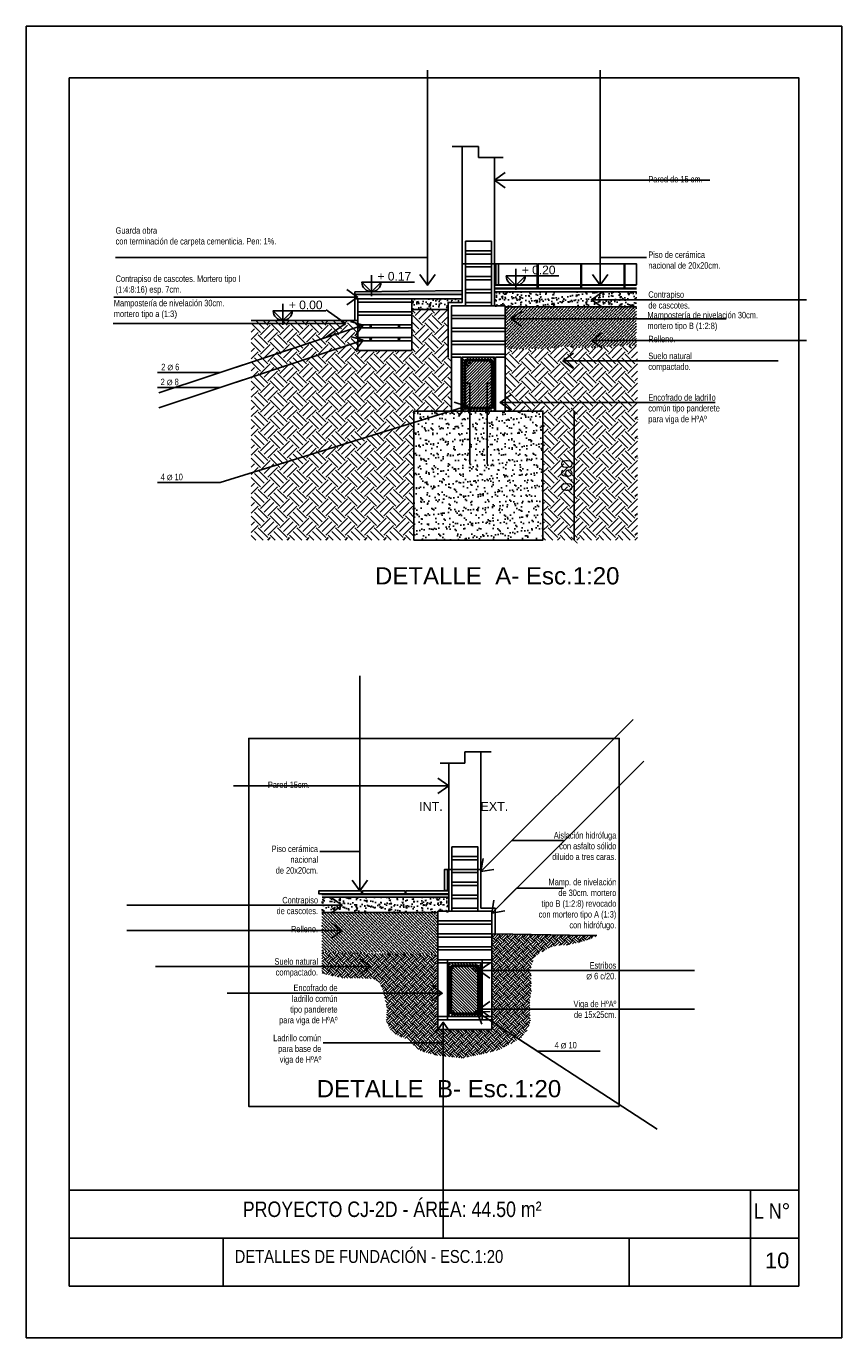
# Model space of a CAD drawing. Header units: millimetres. Extents: x 201 to 840, y 135 to 685.
# Tile 187 of 219: x 361.66 to 365.45, y 334.78 to 340.88. Entities that reach past the tile are written whole.
import ezdxf

# ---------------------------------------------------------------- set-up
doc = ezdxf.new("R2010")
doc.units = ezdxf.units.MM
for name, color, linetype in [('.COTAS', 1, 'Continuous'), ('01', 1, 'Continuous'), ('02', 2, 'Continuous'), ('03', 3, 'Continuous'), ('04', 4, 'Continuous'), ('05', 5, 'Continuous'), ('06', 5, 'Continuous'), ('07', 6, 'Continuous'), ('HACHT CONTRAPISO', 2, 'Continuous'), ('HACHT H°A°', 1, 'Continuous'), ('HACHT TERRENO', 1, 'Continuous'), ('HACHT TIERRA', 252, 'Continuous'), ('LAMINA', 6, 'Continuous'), ('LLAMADAS', 1, 'Continuous'), ('MAMPOSTERIA', 5, 'Continuous'), ('muro', 6, 'Continuous'), ('TEXTO LAMINA', 2, 'Continuous'), ('TEXTOS VARIOS', 3, 'Continuous')]:
    doc.layers.add(name, color=color, linetype=linetype)
doc.styles.add('ARIAL', font='arial.ttf', dxfattribs={"height": 0.06})
doc.styles.add('ROMANS', font='romans.shx')
doc.styles.get("Standard").update_dxf_attribs({"font": 'arial.ttf'})
doc.dimstyles.new('05', dxfattribs={"dimscale": 0, "dimtxt": 0.09, "dimasz": 0.05, "dimexe": 0, "dimexo": 0, "dimgap": 0, "dimtad": 0, "dimzin": 0, "dimdsep": 46, "dimtxsty": 'Standard', "dimblk": 'OPEN90', "dimcen": 0.25, "dimclrd": 1, "dimclre": 1, "dimclrt": 3, "dimadec": 0, "dimazin": 0, "dimtfac": 1, "dimtofl": 0, "dimtmove": 2, "dimatfit": 3, "dimldrblk": 'BOXFILLED', "dimfxl": 1, "dimtolj": 1, "dimtzin": 0, "dimarcsym": 0})
doc.dimstyles.new('COTAS5', dxfattribs={"dimscale": 0, "dimtxt": 0.05, "dimasz": 0.03, "dimexe": 0.18, "dimexo": 0.06, "dimgap": 0.01, "dimtad": 1, "dimzin": 1, "dimdsep": 46, "dimtxsty": 'ROMANS', "dimblk1": 'ARCHTICK', "dimblk2": 'ARCHTICK', "dimsah": 1, "dimcen": 0.2, "dimse1": 1, "dimse2": 1, "dimclrd": 1, "dimclre": 1, "dimclrt": 2, "dimazin": 0, "dimtfac": 3, "dimtmove": 2, "dimatfit": 3, "dimldrblk": 'ARCHTICK', "dimfxl": 1, "dimtolj": 1, "dimtzin": 0, "dimarcsym": 0})
picture_1 = doc.add_image_def('image1.jpg', size_in_pixel=(635, 198))
picture_2 = doc.add_image_def('image2.png', size_in_pixel=(322, 127))
picture_3 = doc.add_image_def('image5.jpg', size_in_pixel=(635, 198))

# ---------------------------------------------------------------- blocks, each defined once
blk = doc.blocks.new('_ARCHTICK')
at = {"color": 0, "linetype": 'ByBlock', "const_width": 0.15}
blk.add_lwpolyline([(-0.5, -0.5), (0.5, 0.5)], dxfattribs=at)
blk = doc.blocks.new('*D180')
at = {"layer": '01', "color": 1, "lineweight": -2}
blk.add_line((364.2066, 339.0858), (364.2066, 338.4858), dxfattribs=at)
at = {"layer": 'DEFPOINTS', "color": 0}
for p in [(364.0612, 339.0858), (364.0612, 338.4858), (364.2066, 338.4858)]:
    blk.add_point(p, dxfattribs=at)
at = {"layer": '01', "color": 1, "lineweight": -2, "xscale": 0.03, "yscale": 0.03, "zscale": 0.03}
for p, rotation in [((364.2066, 339.0858), 90), ((364.2066, 338.4858), 270)]:
    blk.add_blockref('_ARCHTICK', p, dxfattribs=dict(at, rotation=rotation))
at = {"layer": '01', "color": 2, "insert": (364.1716, 338.7858), "char_height": 0.05, "attachment_point": 5, "rotation": 90, "style": 'ROMANS'}
blk.add_mtext('\\A1;0.60', dxfattribs=at)

msp = doc.modelspace()

# ---------------------------------------------------------------- hatches: boundary and pattern name
at = {"layer": 'HACHT CONTRAPISO', "ltscale": 0.01}
h = msp.add_hatch(dxfattribs=at)
h.set_pattern_fill('AR-CONC', color=256, scale=0.0075, style=0)
h.set_pattern_definition([(50, (2117.44217, 1527.523885), (0.0537945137, -0.0047064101), [0.005625, -0.061875]), (355, (2117.44217, 1527.523885), (-0.01040635, 0.05641441), [0.0045, -0.0495]), (100.4514445, (2117.446654, 1527.52349), (0.0433881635, 0.0517079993), [0.0047805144, -0.0525856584]), (46.1842, (2117.44217, 1527.538885), (0.0800430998, -0.012413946), [0.0084375, -0.0928125]), (96.6356355, (2117.44884, 1527.53785), (0.070099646, 0.073058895), [0.0071707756, -0.078878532]), (351.184164, (2117.44217, 1527.538885), (0.070099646, 0.073058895), [0.00675, -0.07425]), (21, (2117.44967, 1527.535135), (0.0447680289, -0.0301964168), [0.005625, -0.061875]), (326, (2117.44967, 1527.535135), (0.0182486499, 0.0543862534), [0.0045, -0.0495]), (71.4514447, (2117.4534, 1527.53262), (0.0630166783, 0.0241898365), [0.0047805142, -0.0525856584]), (37.5, (2117.442171, 1527.523885), (0.00091198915, 0.02496703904), [0, -0.0489, 0, -0.05025, 0, -0.0496875]), (7.5, (2117.44217, 1527.523885), (0.0197302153, 0.0295808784), [0, -0.02865, 0, -0.047775, 0, -0.0189375]), (327.5, (2117.425446, 1527.523885), (0.04003668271, -0.00169161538), [0, -0.01875, 0, -0.0585, 0, -0.077625]), (317.5, (2117.417946, 1527.523885), (0.0437389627, 0.0075078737), [0, -0.024375, 0, -0.03885, 0, -0.055125])])
h.paths.add_polyline_path([(363.6202, 339.5908), (363.6862, 339.5908), (363.6862, 339.6075), (363.4512, 339.6075), (363.4512, 339.5575), (363.6202, 339.5575)])
h = msp.add_hatch(dxfattribs=at)
h.set_pattern_fill('AR-CONC', color=256, scale=0.0075, style=0)
h.set_pattern_definition([(50, (2120.460393, 1527.479754), (0.0537945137, -0.0047064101), [0.005625, -0.061875]), (355, (2120.460393, 1527.479754), (-0.01040635, 0.05641441), [0.0045, -0.0495]), (100.4514445, (2120.464876, 1527.47936), (0.0433881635, 0.0517079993), [0.0047805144, -0.0525856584]), (46.1842, (2120.46039, 1527.494754), (0.0800430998, -0.012413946), [0.0084375, -0.0928125]), (96.6356355, (2120.46706, 1527.49372), (0.070099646, 0.073058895), [0.0071707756, -0.078878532]), (351.184164, (2120.46039, 1527.494754), (0.070099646, 0.073058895), [0.00675, -0.07425]), (21, (2120.467893, 1527.491004), (0.0447680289, -0.0301964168), [0.005625, -0.061875]), (326, (2120.467893, 1527.491004), (0.0182486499, 0.0543862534), [0.0045, -0.0495]), (71.4514447, (2120.471624, 1527.48849), (0.0630166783, 0.0241898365), [0.0047805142, -0.0525856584]), (37.5, (2120.460393, 1527.479754), (0.00091198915, 0.02496703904), [0, -0.0489, 0, -0.05025, 0, -0.0496875]), (7.5, (2120.460393, 1527.479754), (0.0197302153, 0.0295808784), [0, -0.02865, 0, -0.047775, 0, -0.0189375]), (327.5, (2120.443668, 1527.479754), (0.04003668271, -0.00169161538), [0, -0.01875, 0, -0.0585, 0, -0.077625]), (317.5, (2120.43617, 1527.479754), (0.0437389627, 0.0075078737), [0, -0.024375, 0, -0.03885, 0, -0.055125])])
h.paths.add_polyline_path([(364.4956, 339.6408), (363.8362, 339.6408), (363.8362, 339.5708), (364.4956, 339.5708)])
at = {"layer": 'HACHT CONTRAPISO'}
h = msp.add_hatch(dxfattribs=at)
h.set_pattern_fill('AR-SAND', color=1, scale=0.001)
h.set_pattern_definition([(37.5, (-2166.123792, -183.177865), (-0.0016000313, 0.04894132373), [0, -0.038608, 0, -0.04318, 0, -0.041275]), (7.5, (-2166.12379, -183.177865), (0.0449523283, 0.07168251), [0, -0.020828, 0, -0.034798, 0, -0.013335]), (327.5, (-2166.155034, -183.177865), (0.079099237, 0.0001437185), [0, -0.0127, 0, -0.04572, 0, -0.05969]), (317.5, (-2166.155034, -183.177865), (0.0763556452, 0.0222929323), [0, -0.00635, 0, -0.029972, 0, -0.03429])])
edge = h.paths.add_edge_path()
edge.add_line((363.4612, 338.4858), (364.0612, 338.4858))
edge.add_line((364.0612, 338.4858), (364.0612, 339.0858))
edge.add_line((364.0612, 339.0858), (363.5233, 339.0858))
edge.add_line((363.5233, 339.0858), (363.713, 338.9184))
edge.add_arc((363.7528, 338.9285), 0.0411, 194.2377, 262.31583)
edge.add_arc((363.7476, 338.9227), 0.0349, 187.07054, 269.48299, ccw=False)
edge.add_line((363.713, 338.9184), (363.5233, 339.0858))
edge.add_line((363.5233, 339.0858), (363.4612, 339.0858))
edge.add_line((363.4612, 339.0858), (363.4612, 338.4858))
at = {"layer": 'HACHT CONTRAPISO', "ltscale": 0.01}
h = msp.add_hatch(dxfattribs=at)
h.set_pattern_fill('AR-CONC', color=256, scale=0.0075, style=0)
h.set_pattern_definition([(130, (-1393.00131, 1524.66352), (-0.0537945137, -0.0047064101), [0.005625, -0.061875]), (185, (-1393.00131, 1524.66352), (0.01040635, 0.05641441), [0.0045, -0.0495]), (79.5485555, (-1393.00579, 1524.663126), (-0.0433881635, 0.0517079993), [0.0047805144, -0.0525856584]), (133.8158, (-1393.00131, 1524.67852), (-0.0800430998, -0.012413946), [0.0084375, -0.0928125]), (83.3643645, (-1393.00798, 1524.67748), (-0.070099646, 0.073058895), [0.0071707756, -0.078878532]), (188.815836, (-1393.00131, 1524.67852), (-0.070099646, 0.073058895), [0.00675, -0.07425]), (159, (-1393.00881, 1524.67477), (-0.0447680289, -0.0301964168), [0.005625, -0.061875]), (214, (-1393.00881, 1524.67477), (-0.0182486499, 0.0543862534), [0.0045, -0.0495]), (108.5485553, (-1393.01254, 1524.67225), (-0.0630166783, 0.0241898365), [0.0047805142, -0.0525856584]), (142.5, (-1393.001308, 1524.663518), (-0.00091198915, 0.02496703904), [0, -0.0489, 0, -0.05025, 0, -0.0496875]), (172.5, (-1393.001308, 1524.663518), (-0.0197302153, 0.0295808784), [0, -0.02865, 0, -0.047775, 0, -0.0189375]), (212.5, (-1392.984583, 1524.663518), (-0.04003668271, -0.00169161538), [0, -0.01875, 0, -0.0585, 0, -0.077625]), (222.5, (-1392.977083, 1524.663518), (-0.0437389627, 0.0075078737), [0, -0.024375, 0, -0.03885, 0, -0.055125])])
h.paths.add_polyline_path([(363.034, 336.7546), (363.034, 336.8246), (363.6229, 336.8246), (363.6229, 336.7546)])
at = {"layer": 'HACHT H°A°'}
h = msp.add_hatch(dxfattribs=at)
h.set_pattern_fill('ANSI31', color=256, scale=0.003, style=0)
h.set_pattern_definition([(45, (97.858276, 58.889613), (-0.0067351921, 0.0067351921), [])])
edge = h.paths.add_edge_path()
edge.add_line((363.8196, 339.3358), (363.8156, 339.3358))
edge.add_arc((363.8176, 339.3393), 0.004, 240.60668, 299.39332)
edge = h.paths.add_edge_path()
edge.add_line((363.7073, 339.3358), (363.7034, 339.3358))
edge.add_arc((363.7053, 339.3393), 0.004, 240.60668, 299.39332)
h.paths.add_polyline_path([(363.6862, 339.0858), (363.8362, 339.0858), (363.8362, 339.3358), (363.6862, 339.3358)])
h.paths.add_polyline_path([(363.6943, 339.0858), (363.8286, 339.0858), (363.8286, 339.3358), (363.6943, 339.3358)])
h.paths.add_polyline_path([(363.7003, 339.0858), (363.8226, 339.0858), (363.8226, 339.3358), (363.7244, 339.3358), (363.7269, 339.3333), (363.7226, 339.3291), (363.7159, 339.3358), (363.7017, 339.3358), (363.7156, 339.322), (363.7113, 339.3177), (363.7003, 339.3287)])
edge = h.paths.add_edge_path()
edge.add_line((363.8121, 339.0858), (363.8211, 339.0858))
edge.add_arc((363.8166, 339.0837), 0.005, 25.01802, 154.98198)
edge = h.paths.add_edge_path()
edge.add_line((363.7018, 339.0858), (363.7109, 339.0858))
edge.add_arc((363.7063, 339.0837), 0.005, 25.01802, 154.98198)
h = msp.add_hatch(dxfattribs=at)
h.set_pattern_fill('ANSI31', color=256, scale=0.003, style=0)
h.set_pattern_definition([(135, (629.60081, 56.073376), (0.0067351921, 0.0067351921), [])])
edge = h.paths.add_edge_path()
edge.add_line((363.6395, 336.5196), (363.6435, 336.5196))
edge.add_arc((363.6415, 336.523), 0.004, 240.60668, 299.39332, ccw=False)
edge = h.paths.add_edge_path()
edge.add_line((363.7518, 336.5196), (363.7557, 336.5196))
edge.add_arc((363.7538, 336.523), 0.004, 240.60668, 299.39332, ccw=False)
h.paths.add_polyline_path([(363.7729, 336.2696), (363.6229, 336.2696), (363.6229, 336.5196), (363.7729, 336.5196)])
h.paths.add_polyline_path([(363.7648, 336.2696), (363.6305, 336.2696), (363.6305, 336.5196), (363.7648, 336.5196)])
h.paths.add_polyline_path([(363.7588, 336.2696), (363.6365, 336.2696), (363.6365, 336.5196), (363.7347, 336.5196), (363.7322, 336.5171), (363.7365, 336.5128), (363.7432, 336.5196), (363.7573, 336.5196), (363.7435, 336.5057), (363.7478, 336.5015), (363.7588, 336.5125)])
edge = h.paths.add_edge_path()
edge.add_line((363.647, 336.2696), (363.638, 336.2696))
edge.add_arc((363.6425, 336.2674), 0.005, 25.01802, 154.98198, ccw=False)
edge = h.paths.add_edge_path()
edge.add_line((363.7573, 336.2696), (363.7482, 336.2696))
edge.add_arc((363.7528, 336.2674), 0.005, 25.01802, 154.98198, ccw=False)
at = {"layer": 'HACHT TERRENO'}
h = msp.add_hatch(dxfattribs=at)
h.set_pattern_fill('EARTH', color=256, scale=0.01, angle=45, style=0)
h.set_pattern_definition([(45, (187.667454, 88.22872), (7e-18, 0.089802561), [0.0635, -0.0635]), (45, (187.650616, 88.24556), (7e-18, 0.089802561), [0.0635, -0.0635]), (45, (187.63378, 88.262395), (7e-18, 0.089802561), [0.0635, -0.0635]), (135, (187.63378, 88.27362), (-0.089802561, 7e-18), [0.0635, -0.0635]), (135, (187.650616, 88.29046), (-0.089802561, 7e-18), [0.0635, -0.0635]), (135, (187.667454, 88.307296), (-0.089802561, 7e-18), [0.0635, -0.0635])])
h.paths.add_polyline_path([(363.4612, 338.4858), (363.4612, 339.0979), (363.4155, 339.3675), (363.1762, 339.3675), (363.2012, 339.3675), (363.2012, 339.5075), (362.7053, 339.5075), (362.7053, 338.4858)])
h.paths.add_polyline_path([(363.6362, 339.0858), (363.6362, 339.3358), (363.6202, 339.3358), (363.6202, 339.5575), (363.4512, 339.5575), (363.4512, 339.3675), (363.4148, 339.3675), (363.4612, 339.0858)])
h.paths.add_polyline_path([(363.8862, 339.0858), (363.8862, 339.3733), (364.0172, 339.3733), (364.0943, 339.3779), (364.1516, 339.3849), (364.1944, 339.3882), (364.2279, 339.3822), (364.2942, 339.3826), (364.3428, 339.3869), (364.4102, 339.3888), (364.5002, 339.3899), (364.5002, 338.4858), (364.0612, 338.4858), (364.0612, 339.0858)])
at = {"layer": 'HACHT TERRENO', "ltscale": 0.01}
h = msp.add_hatch(dxfattribs=at)
h.set_pattern_fill('ANSI36', color=256, scale=0.08, style=0)
h.set_pattern_definition([(45, (4261.071303, 2864.820443), (0.005303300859, 0.019445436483), [0.025, -0.005, 0, -0.005])])
h.paths.add_polyline_path([(363.8862, 339.5708), (363.8862, 339.3758), (363.9686, 339.374), (364.0189, 339.3749), (364.0873, 339.3749), (364.1556, 339.3858), (364.215, 339.384), (364.2582, 339.3796), (364.4556, 339.3906), (364.4956, 339.3877), (364.4956, 339.5708)])
h = msp.add_hatch(dxfattribs=at)
h.set_pattern_fill('ANSI36', color=256, scale=0.08, style=0)
h.set_pattern_definition([(135, (-3533.612217, 2862.004207), (-0.005303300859, 0.019445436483), [0.025, -0.005, 0, -0.005])])
h.paths.add_polyline_path([(363.034, 336.5727), (363.034, 336.7546), (363.5729, 336.7546), (363.5729, 336.5595), (363.4905, 336.5578), (363.4401, 336.5587), (363.3718, 336.5587), (363.3034, 336.5695), (363.2441, 336.5677), (363.2009, 336.5633)])
at = {"layer": 'HACHT TERRENO'}
h = msp.add_hatch(dxfattribs=at)
h.set_pattern_fill('EARTH', color=256, scale=0.1, angle=45, style=0)
h.set_pattern_definition([(135, (-3136.279175, 2885.48141), (0, 0.03535533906), [0.025, -0.025]), (135, (-3136.272546, 2885.48804), (0, 0.03535533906), [0.025, -0.025]), (135, (-3136.265917, 2885.49467), (0, 0.03535533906), [0.025, -0.025]), (45, (-3136.265917, 2885.499088), (0.03535533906, 0), [0.025, -0.025]), (45, (-3136.272546, 2885.505717), (0.03535533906, 0), [0.025, -0.025]), (45, (-3136.279175, 2885.512347), (0.03535533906, 0), [0.025, -0.025])])
h.paths.add_polyline_path([(363.034, 336.4707), (363.034, 336.5701), (363.5729, 336.5571), (363.5729, 336.2096), (363.8229, 336.2096), (363.8229, 336.6546), (363.9215, 336.6534), (364.0062, 336.6509), (364.0975, 336.6495), (364.184, 336.6491), (364.312, 336.6464), (364.2981, 336.638), (364.2819, 336.6299), (364.2261, 336.6137), (364.1726, 336.6022), (364.127, 336.6008), (364.0967, 336.5916), (364.0606, 336.5744), (364.0328, 336.5558), (364.0205, 336.5397), (364.0135, 336.5271), (364.0043, 336.4912), (364.0066, 336.4637), (364.006, 336.4037), (364.0071, 336.3863), (364.0032, 336.3628), (363.9998, 336.3487), (363.9997, 336.2888), (364.0025, 336.2516), (363.9939, 336.2143), (363.9566, 336.1684), (363.8647, 336.1182), (363.8015, 336.101), (363.6881, 336.0767), (363.5647, 336.0896), (363.4872, 336.1125), (363.4226, 336.167), (363.358, 336.1957), (363.3321, 336.2501), (363.3364, 336.3075), (363.3149, 336.4007), (363.2991, 336.4294), (363.2747, 336.4451), (363.2173, 336.448), (363.1334, 336.4486)])
at = {"layer": 'HACHT TIERRA'}
h = msp.add_hatch(dxfattribs=at)
h.set_pattern_fill('EARTH', color=256, scale=0.001, angle=45, style=0)
h.set_pattern_definition([(45, (363.264001, 339.6275414), (9e-19, 0.00898026), [0.00635, -0.00635]), (45, (363.262317, 339.629225), (9e-19, 0.00898026), [0.00635, -0.00635]), (45, (363.260633, 339.630909), (9e-19, 0.00898026), [0.00635, -0.00635]), (135, (363.260633, 339.6320316), (-0.00898026, 9e-19), [0.00635, -0.00635]), (135, (363.262317, 339.6337154), (-0.00898026, 9e-19), [0.00635, -0.00635]), (135, (363.264001, 339.635399), (-0.00898026, 9e-19), [0.00635, -0.00635])])
h.paths.add_polyline_path([(363.6862, 339.6458), (363.1862, 339.6408), (363.1862, 339.6275), (363.6862, 339.6275)])

# ---------------------------------------------------------------- linework, layer by layer
at = {"layer": '.COTAS'}
for p, q in [((363.264, 339.6202), (363.264, 339.7173)), ((363.9347, 339.6494), (363.9347, 339.7465)), ((362.8519, 339.4869), (362.8519, 339.584))]:
    msp.add_line(p, q, dxfattribs=at)
at = {"layer": '.COTAS', "color": 2}
for points in [[(363.3086, 339.6854), (363.264, 339.6408), (363.2194, 339.6854), (363.4635, 339.6854)], [(363.9793, 339.7146), (363.9347, 339.67), (363.8901, 339.7146), (364.1342, 339.7146)], [(362.8964, 339.5521), (362.8519, 339.5075), (362.8073, 339.5521), (363.0514, 339.5521)]]:
    msp.add_lwpolyline(points, dxfattribs=at)
at = {"layer": '.COTAS'}
for centre in [(363.264, 339.6854), (363.9347, 339.7146), (362.8519, 339.5521)]:
    msp.add_arc(centre, 0.0446, 180, 0, dxfattribs=at)
msp.add_lwpolyline([(365.45, 340.8754), (365.45, 334.7763), (361.6593, 334.7763), (361.6593, 340.8754)], close=True)
at = {"layer": '01', "ltscale": 0.01}
for p, q in [((363.639, 340.3168), (363.7612, 340.3168)), ((363.7612, 340.3168), (363.7612, 340.2645)), ((363.7612, 340.2645), (363.876, 340.2645)), ((363.1862, 339.6408), (363.6862, 339.6458)), ((363.1862, 339.6408), (363.1862, 339.6075)), ((363.8362, 339.654), (364.4956, 339.654)), ((363.8201, 337.5006), (363.6979, 337.5006)), ((363.6979, 337.5006), (363.6979, 337.4483)), ((363.6979, 337.4483), (363.5831, 337.4483)), ((363.6229, 336.8378), (363.034, 336.8378))]:
    msp.add_line(p, q, dxfattribs=at)
at = {"layer": '01'}
for p, q in [((363.7012, 339.8158), (363.7012, 339.8308)), ((363.8212, 339.8158), (363.8212, 339.8308)), ((363.7012, 339.7558), (363.7012, 339.7708)), ((363.8212, 339.7558), (363.8212, 339.7708)), ((363.8416, 339.7708), (363.8362, 339.7708)), ((363.7012, 339.7108), (363.7012, 339.6958)), ((363.8212, 339.7108), (363.8212, 339.6958)), ((363.6862, 339.6275), (363.1862, 339.6275)), ((363.2012, 339.6075), (363.2012, 339.5925)), ((363.4512, 339.6075), (363.4512, 339.5925)), ((363.7012, 339.6358), (363.7012, 339.6508)), ((363.8212, 339.6358), (363.8212, 339.6508)), ((364.4956, 339.6408), (363.8362, 339.6408)), ((363.2012, 339.5475), (363.2012, 339.5325)), ((363.4512, 339.5475), (363.4512, 339.5325)), ((363.7012, 339.5908), (363.7012, 339.5758)), ((363.8212, 339.5908), (363.8212, 339.5758)), ((363.2012, 339.4875), (363.2012, 339.4725)), ((363.4512, 339.4875), (363.4512, 339.4725)), ((363.6362, 339.5158), (363.6362, 339.5308)), ((363.8862, 339.5158), (363.8862, 339.5308)), ((363.2012, 339.4125), (363.2012, 339.4275)), ((363.4512, 339.4125), (363.4512, 339.4275)), ((363.6362, 339.4708), (363.6362, 339.4558)), ((363.8862, 339.4708), (363.8862, 339.4558)), ((363.6362, 339.3958), (363.6362, 339.4108)), ((363.6362, 339.3508), (363.6362, 339.3358)), ((363.8862, 339.3958), (363.8862, 339.4108)), ((363.8862, 339.3508), (363.8862, 339.3358)), ((363.6379, 336.9996), (363.6379, 337.0146)), ((363.7579, 336.9996), (363.7579, 337.0146)), ((363.6175, 336.9546), (363.6229, 336.9546)), ((363.6379, 336.9396), (363.6379, 336.9546)), ((363.7579, 336.9396), (363.7579, 336.9546)), ((363.6379, 336.8946), (363.6379, 336.8796)), ((363.7579, 336.8946), (363.7579, 336.8796)), ((363.0341, 336.8246), (363.6229, 336.8246)), ((363.6379, 336.8196), (363.6379, 336.8346)), ((363.7579, 336.8196), (363.7579, 336.8346)), ((363.6379, 336.7746), (363.6379, 336.7596)), ((363.7579, 336.7746), (363.7579, 336.7596)), ((363.5729, 336.6996), (363.5729, 336.7146)), ((363.8229, 336.6996), (363.8229, 336.7146)), ((363.5729, 336.6546), (363.5729, 336.6396)), ((363.8229, 336.6546), (363.8229, 336.6396)), ((363.5729, 336.5796), (363.5729, 336.5946)), ((363.8229, 336.5796), (363.8229, 336.5946)), ((363.5729, 336.5346), (363.5729, 336.5196)), ((363.6179, 336.5346), (363.6179, 336.5196)), ((363.7779, 336.5346), (363.7779, 336.5196)), ((363.8229, 336.5346), (363.8229, 336.5196)), ((363.5729, 336.2546), (363.5729, 336.2696)), ((363.6179, 336.2546), (363.6179, 336.2696)), ((363.7779, 336.2546), (363.7779, 336.2696)), ((363.8229, 336.2546), (363.8229, 336.2696))]:
    msp.add_line(p, q, dxfattribs=at)
for points in [[(364.0348, 339.6726), (363.8551, 339.6726), (363.8551, 339.7708), (364.0348, 339.7708)], [(364.2375, 339.6726), (364.0389, 339.6726), (364.0389, 339.7708), (364.2375, 339.7708)], [(364.4389, 339.6726), (364.2402, 339.6726), (364.2402, 339.7708), (364.4389, 339.7708)], [(364.4956, 339.6726), (364.4416, 339.6726), (364.4416, 339.7708), (364.4953, 339.7708)]]:
    msp.add_lwpolyline(points, close=True, dxfattribs=at)
at = {"layer": '02'}
for p, q in [((363.6202, 339.5575), (363.4512, 339.5575)), ((362.7053, 339.5075), (363.2012, 339.5075))]:
    msp.add_line(p, q, dxfattribs=at)
at = {"layer": '02', "ltscale": 0.01}
for points in [[(363.8212, 339.8758), (363.7012, 339.8758), (363.7012, 339.8308), (363.8212, 339.8308)], [(363.8212, 339.8158), (363.7012, 339.8158), (363.7012, 339.7708), (363.8212, 339.7708)], [(363.8212, 339.7108), (363.7012, 339.7108), (363.7012, 339.7558), (363.8212, 339.7558)], [(363.8416, 339.6726), (363.8416, 339.7708), (363.8551, 339.7708), (363.8551, 339.6726)], [(363.8212, 339.6958), (363.7012, 339.6958), (363.7012, 339.6508), (363.8212, 339.6508)], [(363.8362, 339.6708), (364.0348, 339.6708), (364.0348, 339.6573), (363.8362, 339.6573)], [(364.0389, 339.6708), (364.2375, 339.6708), (364.2375, 339.6573), (364.0389, 339.6573)], [(364.2402, 339.6708), (364.4389, 339.6708), (364.4389, 339.6573), (364.2402, 339.6573)], [(363.8212, 339.5908), (363.7012, 339.5908), (363.7012, 339.6358), (363.8212, 339.6358)], [(363.8862, 339.5758), (363.6362, 339.5758), (363.6362, 339.5308), (363.8862, 339.5308)], [(363.8862, 339.5158), (363.6362, 339.5158), (363.6362, 339.4708), (363.8862, 339.4708)], [(363.8862, 339.4108), (363.6362, 339.4108), (363.6362, 339.4558), (363.8862, 339.4558)], [(363.8862, 339.3958), (363.6362, 339.3958), (363.6362, 339.3508), (363.8862, 339.3508)], [(363.6362, 339.0858), (363.6362, 339.3358), (363.6812, 339.3358), (363.6812, 339.0858)], [(363.8862, 339.0858), (363.8862, 339.3358), (363.8412, 339.3358), (363.8412, 339.0858)], [(363.6379, 337.0596), (363.7579, 337.0596), (363.7579, 337.0146), (363.6379, 337.0146)], [(363.6379, 336.9996), (363.7579, 336.9996), (363.7579, 336.9546), (363.6379, 336.9546)], [(363.6175, 336.8564), (363.6175, 336.9546), (363.604, 336.9546), (363.604, 336.8564)], [(363.6379, 336.8946), (363.7579, 336.8946), (363.7579, 336.9396), (363.6379, 336.9396)], [(363.2175, 336.8546), (363.0189, 336.8546), (363.0189, 336.841), (363.2175, 336.841)], [(363.4202, 336.8546), (363.2216, 336.8546), (363.2216, 336.841), (363.4202, 336.841)], [(363.6229, 336.8546), (363.4243, 336.8546), (363.4243, 336.841), (363.6229, 336.841)], [(363.6379, 336.8796), (363.7579, 336.8796), (363.7579, 336.8346), (363.6379, 336.8346)], [(363.6379, 336.7746), (363.7579, 336.7746), (363.7579, 336.8196), (363.6379, 336.8196)], [(363.5729, 336.7596), (363.8229, 336.7596), (363.8229, 336.7146), (363.5729, 336.7146)], [(363.5729, 336.6996), (363.8229, 336.6996), (363.8229, 336.6546), (363.5729, 336.6546)], [(363.5729, 336.5946), (363.8229, 336.5946), (363.8229, 336.6396), (363.5729, 336.6396)], [(363.5729, 336.5796), (363.8229, 336.5796), (363.8229, 336.5346), (363.5729, 336.5346)], [(363.5729, 336.2696), (363.5729, 336.5196), (363.6179, 336.5196), (363.6179, 336.2696)], [(363.8229, 336.2696), (363.8229, 336.5196), (363.7779, 336.5196), (363.7779, 336.2696)], [(363.5729, 336.2096), (363.8229, 336.2096), (363.8229, 336.2546), (363.5729, 336.2546)]]:
    msp.add_lwpolyline(points, close=True, dxfattribs=at)
msp.add_lwpolyline([(364.4956, 339.6573), (364.4416, 339.6573), (364.4416, 339.6708), (364.4956, 339.6708)], dxfattribs=at)
at = {"layer": '02'}
for points in [[(363.7269, 339.3083), (363.7131, 339.3221, 0.668179), (363.6943, 339.3143), (363.6943, 339.1077, 0.414214), (363.7053, 339.0967), (363.8176, 339.0967, 0.414214), (363.8286, 339.1077), (363.8286, 339.3143, 0.414214), (363.8176, 339.3253), (363.7053, 339.3253)], [(363.7269, 339.3083), (363.7226, 339.3041), (363.7089, 339.3178, 0.668179), (363.7003, 339.3143), (363.7003, 339.1077, 0.414214), (363.7053, 339.1027), (363.8176, 339.1027, 0.414214), (363.8226, 339.1077), (363.8226, 339.3143, 0.414214), (363.8176, 339.3193), (363.7159, 339.3193)], [(363.7322, 336.4921), (363.746, 336.5058, -0.668179), (363.7648, 336.498), (363.7648, 336.2914, -0.414214), (363.7538, 336.2804), (363.6415, 336.2804, -0.414214), (363.6305, 336.2914), (363.6305, 336.498, -0.414214), (363.6415, 336.509), (363.7538, 336.509)], [(363.7322, 336.4921), (363.7365, 336.4878), (363.7502, 336.5016, -0.668179), (363.7588, 336.498), (363.7588, 336.2914, -0.414214), (363.7538, 336.2864), (363.6415, 336.2864, -0.414214), (363.6365, 336.2914), (363.6365, 336.498, -0.414214), (363.6415, 336.503), (363.7432, 336.503)]]:
    msp.add_lwpolyline(points, format="xyb", dxfattribs=at)
for points in [[(363.7003, 339.3037), (363.7113, 339.2927), (363.7156, 339.297), (363.7003, 339.3122)], [(363.7588, 336.4875), (363.7478, 336.4765), (363.7435, 336.4807), (363.7588, 336.496)]]:
    msp.add_lwpolyline(points, dxfattribs=at)
at = {"layer": '03', "ltscale": 0.01}
for points in [[(363.4512, 339.5925), (363.2012, 339.5925), (363.2012, 339.5475), (363.4512, 339.5475)], [(363.4512, 339.5325), (363.2012, 339.5325), (363.2012, 339.4875), (363.4512, 339.4875)], [(363.4512, 339.4275), (363.2012, 339.4275), (363.2012, 339.4725), (363.4512, 339.4725)], [(363.4512, 339.4125), (363.2012, 339.4125), (363.2012, 339.3675), (363.4512, 339.3675)], [(363.4612, 338.4858), (364.0612, 338.4858), (364.0612, 339.0858), (363.4612, 339.0858)]]:
    msp.add_lwpolyline(points, close=True, dxfattribs=at)
for centre, radius in [((363.7053, 339.3143), 0.004), ((363.8176, 339.3143), 0.004), ((363.7063, 339.1087), 0.005), ((363.8166, 339.1087), 0.005), ((363.6415, 336.498), 0.004), ((363.7538, 336.498), 0.004), ((363.6425, 336.2924), 0.005), ((363.7528, 336.2924), 0.005)]:
    msp.add_circle(centre, radius, dxfattribs=at)
at = {"layer": '04'}
for p, q in [((364.4956, 339.5708), (363.8862, 339.5708)), ((363.034, 336.7546), (363.5729, 336.7546))]:
    msp.add_line(p, q, dxfattribs=at)
at = {"layer": '04', "ltscale": 0.01}
for p, q in [((363.7209, 339.2157), (363.7062, 339.2157)), ((363.7209, 338.8395), (363.7209, 339.2157)), ((363.8014, 338.8395), (363.8014, 339.2157)), ((363.8014, 339.2157), (363.8161, 339.2157))]:
    msp.add_line(p, q, dxfattribs=at)
at = {"layer": '04'}
for centre, radius in [((363.2602, 339.48), 0.003), ((363.3922, 339.48), 0.003), ((363.2602, 339.42), 0.004), ((363.3922, 339.42), 0.004)]:
    msp.add_circle(centre, radius, dxfattribs=at)
at = {"layer": '05', "ltscale": 0.01}
for points in [[(363.6202, 339.3358), (363.6202, 339.5908), (363.6862, 339.5908), (363.6862, 339.7708), (363.8362, 339.7708), (363.8362, 339.5758)], [(363.8389, 336.6544), (363.8389, 336.7746), (363.7729, 336.7746), (363.7729, 336.9546), (363.6229, 336.9546), (363.6229, 336.7596)]]:
    msp.add_lwpolyline(points, dxfattribs=at)
at = {"layer": '06', "ltscale": 0.01}
for points in [[(363.6862, 339.0858), (363.8362, 339.0858), (363.8362, 339.3358), (363.6862, 339.3358)], [(363.7729, 336.2696), (363.6229, 336.2696), (363.6229, 336.5196), (363.7729, 336.5196)]]:
    msp.add_lwpolyline(points, close=True, dxfattribs=at)
at = {"layer": '07', "ltscale": 0.01}
msp.add_lwpolyline([(363.8229, 336.6546), (363.9215, 336.6534), (364.0062, 336.6509), (364.0975, 336.6495), (364.184, 336.6491), (364.312, 336.6464)], dxfattribs=at)
at = {"layer": 'LAMINA', "color": 2, "ltscale": 0.01}
for p, q in [((365.25, 335.462), (361.8593, 335.462)), ((365.0264, 335.0163), (365.0264, 335.462))]:
    msp.add_line(p, q, dxfattribs=at)
at = {"layer": 'LAMINA'}
msp.add_lwpolyline([(361.8593, 340.6354), (361.8593, 335.0163), (365.25, 335.0163), (365.25, 340.6354)], close=True, dxfattribs=at)
at = {"layer": 'LAMINA', "color": 1}
msp.add_lwpolyline([(364.4156, 335.8525), (362.6937, 335.8525), (362.6937, 337.5635), (364.4156, 337.5635)], close=True, dxfattribs=at)
at = {"layer": 'LAMINA', "color": 1, "ltscale": 0.01}
msp.add_lwpolyline([(361.8593, 335.2392), (365.25, 335.2392)], dxfattribs=at)
at = {"layer": 'LLAMADAS'}
for points in [[(362.5614, 339.2656), (362.2692, 339.2656)], [(362.5614, 339.1957), (362.2692, 339.1957)], [(362.5614, 338.7537), (362.2692, 338.7537)], [(364.3273, 336.1086), (364.0351, 336.1086)]]:
    msp.add_lwpolyline(points, dxfattribs=at)
at = {"layer": 'MAMPOSTERIA', "color": 2}
for p, q in [((363.6862, 339.6075), (363.1862, 339.6075)), ((363.1862, 339.6075), (363.1862, 339.5075))]:
    msp.add_line(p, q, dxfattribs=at)
at = {"layer": 'muro', "ltscale": 0.01}
for p, q in [((363.6862, 340.3168), (363.6862, 339.7708)), ((363.8362, 340.2645), (363.8362, 339.7708)), ((363.7729, 337.5006), (363.7729, 336.9546)), ((363.6229, 337.4483), (363.6229, 336.9546))]:
    msp.add_line(p, q, dxfattribs=at)

# ---------------------------------------------------------------- texts
at = {"layer": '.COTAS', "color": 2, "style": 'ARIAL'}
for s, p in [('+ 0.17', (363.2919, 339.6927)), ('+ 0.20', (363.9626, 339.7219)), ('+ 0.00', (362.8798, 339.5595))]:
    msp.add_text(s, height=0.04, dxfattribs=at).set_placement(p)
at = {"layer": 'LLAMADAS', "color": 2, "ltscale": 0.01, "style": 'ROMANS'}
for s, insert, char_height, width, attachment_point in [('{\\fTechnic|b0|i0|c2|p2;Pared de 15 cm.}', (364.5509, 340.1791), 0.03, 0.764614, 1), ('{\\fTechnic|b0|i0|c2|p2;Guarda obra \\Pcon terminación de carpeta cementicia. Pen: 1%.}', (362.0747, 339.9405), 0.03, 0.764614, 1), ('{\\fTechnic|b0|i0|c2|p2;Piso de cerámica\\Pnacional de 20x20cm.}', (364.5509, 339.8279), 0.03, 0.764614, 1), ('{\\fTechnic|b0|i0|c2|p2;Contrapiso de cascotes. Mortero tipo I (1:4:8:16) esp. 7cm.}', (362.0747, 339.7165), 0.03, 0.681064, 1), ('{\\fTechnic|b0|i0|c2|p2;Mampostería de nivelación 30cm. mortero tipo a (1:3\\f@Arial Unicode MS|b0|i0|c0|p34;) } ', (362.0664, 339.603), 0.03, 0.613212, 1), ('{\\fTechnic|b0|i0|c2|p2;Contrapiso\\Pde cascotes.}', (364.5509, 339.6426), 0.03, 0.764614, 1), ('{\\fTechnic|b0|i0|c2|p2;Mampostería de nivelación 30cm. mortero tipo B (1:2:8)\\f@Arial Unicode MS|b0|i0|c0|p34; } ', (364.5468, 339.547), 0.03, 0.613212, 1), ('{\\fTechnic|b0|i0|c2|p2;Relleno.}', (364.5509, 339.4358), 0.03, 0.764614, 1), ('{\\fTechnic|b0|i0|c2|p2;Suelo natural\\Pcompactado.}', (364.5509, 339.3573), 0.03, 0.764614, 1), ('{\\fTechnic|b0|i0|c2|p2;2 \\H0.83333x;%%C \\H1.2x;6}', (362.2869, 339.3057), 0.03, 0.764614, 1), ('{\\fTechnic|b0|i0|c2|p2;2 \\H0.83333x;%%C\\H1.2x; 8}', (362.2841, 339.2363), 0.03, 0.764614, 1), ('{\\fTechnic|b0|i0|c2|p2;Encofrado de ladrillo\\Pcomún tipo panderete \\Ppara viga de HºAº}', (364.5509, 339.164), 0.03, 0.764614, 1), ('{\\fTechnic|b0|i0|c2|p2;4 \\H0.83333x;%%C\\H1.2x; 10}', (362.2841, 338.7943), 0.03, 0.764614, 1), ('{\\fTechnic|b0|i0|c2|p2;Pared 15cm.}', (362.9773, 337.3628), 0.03, 0.764614, 3), ('{\\fArial|b0|i0|c0|p34;\\H0.83333x;INT.}', (363.5953, 337.2684), 0.05, 0.295645, 3), ('{\\fArial|b0|i0|c0|p34;\\H0.83333x;EXT.}', (363.9, 337.2684), 0.05, 0.295645, 3), ('{\\fTechnic|b0|i0|c2|p2;Aislación hidrófuga\\Pcon asfalto sólido\\Pdiluido a tres caras.}', (364.402, 337.128), 0.03, 0.764614, 3), ('{\\fTechnic|b0|i0|c2|p2;Piso cerámica\\Pnacional\\Pde 20x20cm.}', (363.0157, 337.065), 0.03, 0.764614, 3), ('{\\fTechnic|b0|i0|c2|p2;Mamp. de nivelación\\Pde 30cm. mortero\\Ptipo B (1:2:8) revocado\\Pcon mortero tipo A (1:3)\\Pcon hidrófugo.}', (364.402, 336.9106), 0.03, 0.764614, 3), ('{\\fTechnic|b0|i0|c2|p2;Contrapiso\\Pde cascotes.}', (363.0157, 336.8264), 0.03, 0.764614, 3), ('{\\fTechnic|b0|i0|c2|p2;Relleno.}', (363.0157, 336.6918), 0.03, 0.764614, 3), ('{\\fTechnic|b0|i0|c2|p2;Suelo natural\\Pcompactado.}', (363.0157, 336.541), 0.03, 0.764614, 3), ('{\\fTechnic|b0|i0|c2|p2;Estribos\\P\\H0.83333x;%%C\\H1.2x; 6 c/20.}', (364.402, 336.5231), 0.03, 0.764614, 3), ('{\\fTechnic|b0|i0|c2|p2;Encofrado de\\Pladrillo común\\Ptipo panderete \\Ppara viga de HºAº}', (363.1062, 336.4185), 0.03, 0.37831, 3), ('{\\fTechnic|b0|i0|c2|p2;Viga de HºAº\\Pde 15x25cm.}', (364.402, 336.344), 0.03, 0.764614, 3), ('{\\fTechnic|b0|i0|c2|p2;Ladrillo común\\Ppara base de\\Pviga de HºAº}', (363.0308, 336.1856), 0.03, 0.764614, 3), ('{\\fTechnic|b0|i0|c2|p2;4 \\H0.83333x;%%C\\H1.2x; 10}', (364.1153, 336.1521), 0.03, 0.764614, 1)]:
    msp.add_mtext(s, dxfattribs=dict(at, insert=insert, char_height=char_height, width=width, attachment_point=attachment_point))
at = {"layer": 'TEXTO LAMINA', "color": 4, "style": 'ARIAL'}
msp.add_text('10', height=0.07298, dxfattribs=at).set_placement((365.0929, 335.0997))
at = {"layer": 'TEXTO LAMINA', "char_height": 0.072, "attachment_point": 1, "style": 'ARIAL'}
for s, width, insert in [('{\\fTechnic|b0|i0|c2|p2;PROYECTO CJ-2D - ÁREA: 44.50 m²}', 4.338061, (362.6661, 335.4099)), ('{\\fTechnic|b0|i0|c2|p2;L N°}', 0.539921, (365.0421, 335.4016))]:
    msp.add_mtext_dynamic_manual_height_columns(s, width=width, gutter_width=12.5, heights=[0], dxfattribs=dict(at, insert=insert))
at = {"layer": 'TEXTO LAMINA', "color": 2, "insert": (362.6279, 335.1844), "char_height": 0.06, "attachment_point": 1, "style": 'ARIAL'}
msp.add_mtext_dynamic_manual_height_columns('{\\fTechnic|b0|i0|c2|p2;DETALLES DE FUNDACIÓN - ESC.1:20}', width=1.833584, gutter_width=12.5, heights=[0], dxfattribs=at)
at = {"layer": 'TEXTOS VARIOS', "color": 2, "style": 'ARIAL'}
for s, p in [('DETALLE  A- Esc.1:20', (363.2802, 338.2797)), ('DETALLE  B- Esc.1:20', (363.0094, 335.8947))]:
    msp.add_text(s, height=0.08, dxfattribs=at).set_placement(p)

# ---------------------------------------------------------------- dimensions: what is measured, and where the dimension line sits
at = {"layer": '01'}
dim = msp.add_linear_dim(base=(364.2066, 338.4858), p1=(364.0612, 339.0858), p2=(364.0612, 338.4858), angle=90, dimstyle='COTAS5', override={"dimscale": 1}, dxfattribs=at)
dim.commit()
dim.dimension.update_dxf_attribs({"geometry": '*D180', "text_midpoint": (364.1716, 338.7858)})

# ---------------------------------------------------------------- pictures from other files: only their frames are drawn
image = msp.add_image(picture_1, insert=(361.8593, 335.0163), size_in_units=(0.7146, 0.2228))
image.dxf.flags = 7
image = msp.add_image(picture_2, insert=(364.4614, 335.0163), size_in_units=(0.565, 0.2228))
image.dxf.flags = 7
image = msp.add_image(picture_3, insert=(361.8593, 335.0163), size_in_units=(0.7146, 0.2228), dxfattribs=at)
image.dxf.flags = 7

# ---------------------------------------------------------------- leaders
at = {"layer": 'LLAMADAS'}
for points, override in [([(363.5244, 339.6708), (363.5244, 339.8003), (362.0735, 339.8003)], {"dimscale": 1, "dimldrblk": 'OPEN90'}), ([(364.3272, 339.6708), (364.3272, 339.8003), (364.5419, 339.8003)], {"dimscale": 1, "dimldrblk": 'OPEN90'}), ([(363.8362, 340.1592), (364.5419, 340.1592)], {"dimscale": 1, "dimasz": 0.05, "dimldrblk": 'OPEN90'}), ([(363.1996, 339.6155), (362.0665, 339.6155)], {"dimscale": 1, "dimldrblk": 'OPEN90'}), ([(364.2863, 339.6037), (364.5419, 339.6037)], {"dimscale": 1, "dimldrblk": 'OPEN90'}), ([(363.1434, 339.4927), (362.0627, 339.4926)], {"dimscale": 1, "dimasz": 0.09, "dimldrblk": 'OPEN90'}), ([(363.9127, 339.5146), (364.53, 339.5146)], {"dimscale": 1, "dimldrblk": 'OPEN90'}), ([(363.2252, 339.4851), (362.5614, 339.2656)], {"dimscale": 1, "dimldrblk": 'OPEN90'}), ([(363.2252, 339.4152), (362.5614, 339.1957)], {"dimscale": 1, "dimldrblk": 'OPEN90'}), ([(364.2863, 339.4136), (364.5419, 339.4136)], {"dimscale": 1, "dimldrblk": 'OPEN90'}), ([(364.1538, 339.3193), (364.5419, 339.3193)], {"dimscale": 1, "dimldrblk": 'OPEN90'}), ([(363.7063, 339.1087), (362.5614, 338.7537)], {"dimscale": 1, "dimldrblk": 'OPEN90'}), ([(363.8616, 339.126), (364.5419, 339.126)], {"dimscale": 1, "dimldrblk": 'OPEN90'}), ([(363.2097, 336.8546), (363.2097, 337.0374), (363.0247, 337.0374)], {"dimscale": 1, "dimldrblk": 'OPEN90'}), ([(363.7729, 336.9443), (363.9169, 337.0883), (364.157, 337.0883)], {"dimscale": 1, "dimldrblk": 'OPEN90'}), ([(363.8229, 336.7512), (363.9384, 336.8667), (364.157, 336.8667)], {"dimscale": 1, "dimldrblk": 'OPEN90'}), ([(363.6229, 337.3429), (362.9863, 337.3429)], {"dimscale": 1, "dimasz": 0.05, "dimldrblk": 'OPEN90'}), ([(363.1275, 336.7875), (363.0247, 336.7875)], {"dimscale": 1, "dimldrblk": 'OPEN90'}), ([(363.1275, 336.6696), (363.0247, 336.6696)], {"dimscale": 1, "dimldrblk": 'OPEN90'}), ([(363.26, 336.5031), (363.0247, 336.5031)], {"dimscale": 1, "dimldrblk": 'OPEN90'}), ([(363.7648, 336.4837), (364.2447, 336.4837)], {"dimscale": 1, "dimldrblk": 'OPEN90'}), ([(363.5927, 336.3787), (363.0398, 336.3787)], {"dimscale": 1, "dimldrblk": 'OPEN90'}), ([(363.7648, 336.3046), (364.1547, 336.3046)], {"dimscale": 1, "dimldrblk": 'OPEN90'}), ([(363.5975, 336.2433), (363.5975, 336.1476), (363.0398, 336.1476)], {"dimscale": 1, "dimldrblk": 'OPEN90'}), ([(363.7538, 336.2914), (364.0351, 336.1086)], {"dimscale": 1, "dimldrblk": 'OPEN90'})]:
    msp.add_leader(points, dimstyle='05', override=override, dxfattribs=at)

doc.saveas('drawing.dxf')
